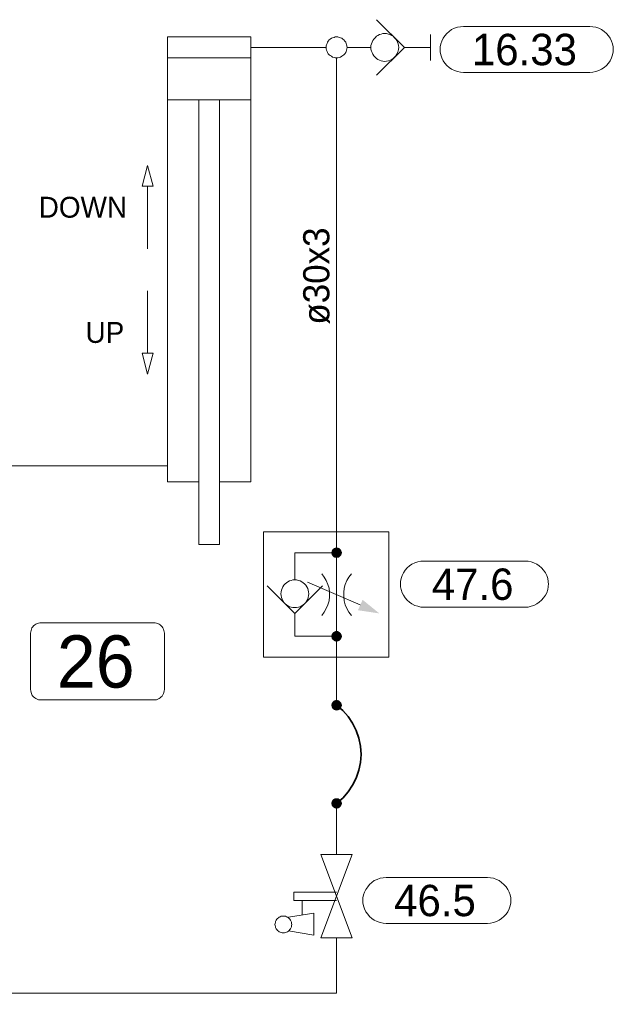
# Model space of a CAD drawing. Header units: millimetres. Extents: x 0 to 138, y 0 to 47.
# Tile 83 of 165: x 14.59 to 16.38, y 33.73 to 36.7. Entities that reach past the tile are written whole.
import ezdxf

# ---------------------------------------------------------------- set-up
doc = ezdxf.new("R2010")
doc.units = ezdxf.units.MM
for name, color, linetype in [('PDF_Geomertry', 7, 'Continuous'), ('PDF_Solid Fills', 7, 'Continuous'), ('PDF_Text', 7, 'Continuous')]:
    doc.layers.add(name, color=color, linetype=linetype)
doc.styles.add('PDF Arial', font='txt')

msp = doc.modelspace()

# ---------------------------------------------------------------- hatches: boundary and pattern name
at = {"layer": 'PDF_Solid Fills', "transparency": 33554559}
for points in [[(15.5424, 35.091), (15.5279, 35.0971), (15.5293, 35.0985)], [(15.5424, 35.091), (15.5279, 35.0951), (15.5279, 35.0971)], [(15.5424, 35.091), (15.5293, 35.0985), (15.5299, 35.1007)], [(15.5424, 35.091), (15.5299, 35.1007), (15.5312, 35.1021)], [(15.5424, 35.091), (15.5312, 35.1021), (15.5335, 35.1035)], [(15.5424, 35.091), (15.5335, 35.1035), (15.5349, 35.1049)], [(15.5424, 35.091), (15.5349, 35.1049), (15.5368, 35.1054)], [(15.5424, 35.091), (15.5368, 35.1054), (15.539, 35.1063)], [(15.5424, 35.091), (15.539, 35.1063), (15.5404, 35.1063)], [(15.5424, 35.091), (15.5404, 35.1063), (15.5424, 35.1068)], [(15.5424, 35.091), (15.5424, 35.1068), (15.5446, 35.1063)], [(15.5424, 35.091), (15.5465, 35.1063), (15.5488, 35.1054)], [(15.5424, 35.091), (15.5446, 35.1063), (15.5465, 35.1063)], [(15.5424, 35.091), (15.5488, 35.1054), (15.5507, 35.1049)], [(15.5424, 35.091), (15.5507, 35.1049), (15.5521, 35.1035)], [(15.5424, 35.091), (15.5521, 35.1035), (15.5535, 35.1021)], [(15.5424, 35.091), (15.5535, 35.1021), (15.5549, 35.1007)], [(15.5424, 35.091), (15.5549, 35.1007), (15.5562, 35.0985)], [(15.5424, 35.091), (15.5562, 35.0985), (15.5571, 35.0971)], [(15.5424, 35.091), (15.5571, 35.0971), (15.5576, 35.0951)], [(15.5424, 35.091), (15.5271, 35.0929), (15.5279, 35.0951)], [(15.5424, 35.091), (15.5271, 35.091), (15.5271, 35.0929)], [(15.5424, 35.091), (15.5271, 35.0888), (15.5271, 35.091)], [(15.5424, 35.091), (15.5279, 35.0868), (15.5271, 35.0888)], [(15.5424, 35.091), (15.5279, 35.0846), (15.5279, 35.0868)], [(15.5424, 35.091), (15.5293, 35.0832), (15.5279, 35.0846)], [(15.5424, 35.091), (15.5299, 35.0813), (15.5293, 35.0832)], [(15.5424, 35.091), (15.5312, 35.0799), (15.5299, 35.0813)], [(15.5424, 35.091), (15.5335, 35.0785), (15.5312, 35.0799)], [(15.5424, 35.091), (15.5349, 35.0771), (15.5335, 35.0785)], [(15.5424, 35.091), (15.5368, 35.0763), (15.5349, 35.0771)], [(15.5424, 35.091), (15.539, 35.0757), (15.5368, 35.0763)], [(15.5424, 35.091), (15.5404, 35.0757), (15.539, 35.0757)], [(15.5424, 35.091), (15.5424, 35.0749), (15.5404, 35.0757)], [(15.5424, 35.091), (15.5576, 35.0951), (15.5585, 35.0929)], [(15.5424, 35.091), (15.5585, 35.0929), (15.5585, 35.091)], [(15.5424, 35.091), (15.5446, 35.0757), (15.5424, 35.0749)], [(15.5424, 35.091), (15.5465, 35.0757), (15.5446, 35.0757)], [(15.5424, 35.091), (15.5488, 35.0763), (15.5465, 35.0757)], [(15.5424, 35.091), (15.5507, 35.0771), (15.5488, 35.0763)], [(15.5424, 35.091), (15.5521, 35.0785), (15.5507, 35.0771)], [(15.5424, 35.091), (15.5535, 35.0799), (15.5521, 35.0785)], [(15.5424, 35.091), (15.5549, 35.0813), (15.5535, 35.0799)], [(15.5424, 35.091), (15.5562, 35.0832), (15.5549, 35.0813)], [(15.5424, 35.091), (15.5571, 35.0846), (15.5562, 35.0832)], [(15.5424, 35.091), (15.5576, 35.0868), (15.5571, 35.0846)], [(15.5424, 35.091), (15.5585, 35.0888), (15.5576, 35.0868)], [(15.5424, 35.091), (15.5585, 35.091), (15.5585, 35.0888)], [(15.5424, 34.8396), (15.5271, 34.8415), (15.5279, 34.8437)], [(15.5424, 34.8396), (15.5271, 34.8396), (15.5271, 34.8415)], [(15.5424, 34.8396), (15.5271, 34.8374), (15.5271, 34.8396)], [(15.5424, 34.8396), (15.5279, 34.8354), (15.5271, 34.8374)], [(15.5424, 34.8396), (15.5279, 34.8457), (15.5293, 34.8471)], [(15.5424, 34.8396), (15.5279, 34.8437), (15.5279, 34.8457)], [(15.5424, 34.8396), (15.5279, 34.8332), (15.5279, 34.8354)], [(15.5424, 34.8396), (15.5293, 34.8318), (15.5279, 34.8332)], [(15.5424, 34.8396), (15.5293, 34.8471), (15.5299, 34.8493)], [(15.5424, 34.8396), (15.5299, 34.8299), (15.5293, 34.8318)], [(15.5424, 34.8396), (15.5299, 34.8493), (15.5312, 34.8507)], [(15.5424, 34.8396), (15.5312, 34.8285), (15.5299, 34.8299)], [(15.5424, 34.8396), (15.5312, 34.8507), (15.5335, 34.8521)], [(15.5424, 34.8396), (15.5335, 34.8271), (15.5312, 34.8285)], [(15.5424, 34.8396), (15.5335, 34.8521), (15.5349, 34.8526)], [(15.5424, 34.8396), (15.5349, 34.8257), (15.5335, 34.8271)], [(15.5424, 34.8396), (15.5349, 34.8526), (15.5368, 34.854)], [(15.5424, 34.8396), (15.5368, 34.8249), (15.5349, 34.8257)], [(15.5424, 34.8396), (15.5368, 34.854), (15.539, 34.8549)], [(15.5424, 34.8396), (15.539, 34.8243), (15.5368, 34.8249)], [(15.5424, 34.8396), (15.539, 34.8549), (15.5404, 34.8549)], [(15.5424, 34.8396), (15.5404, 34.8235), (15.539, 34.8243)], [(15.5424, 34.8396), (15.5404, 34.8549), (15.5424, 34.8549)], [(15.5424, 34.8396), (15.5424, 34.8235), (15.5404, 34.8235)], [(15.5424, 34.8396), (15.5465, 34.8549), (15.5488, 34.854)], [(15.5424, 34.8396), (15.5446, 34.8549), (15.5465, 34.8549)], [(15.5424, 34.8396), (15.5424, 34.8549), (15.5446, 34.8549)], [(15.5424, 34.8396), (15.5488, 34.854), (15.5507, 34.8526)], [(15.5424, 34.8396), (15.5507, 34.8526), (15.5521, 34.8521)], [(15.5424, 34.8396), (15.5521, 34.8521), (15.5535, 34.8507)], [(15.5424, 34.8396), (15.5535, 34.8507), (15.5549, 34.8493)], [(15.5424, 34.8396), (15.5549, 34.8493), (15.5562, 34.8471)], [(15.5424, 34.8396), (15.5562, 34.8471), (15.5571, 34.8457)], [(15.5424, 34.8396), (15.5571, 34.8457), (15.5576, 34.8437)], [(15.5424, 34.8396), (15.5576, 34.8437), (15.5585, 34.8415)], [(15.5424, 34.8396), (15.5585, 34.8415), (15.5585, 34.8396)], [(15.5424, 34.8396), (15.5446, 34.8235), (15.5424, 34.8235)], [(15.5424, 34.8396), (15.5465, 34.8243), (15.5446, 34.8235)], [(15.5424, 34.8396), (15.5488, 34.8249), (15.5465, 34.8243)], [(15.5424, 34.8396), (15.5507, 34.8257), (15.5488, 34.8249)], [(15.5424, 34.8396), (15.5521, 34.8271), (15.5507, 34.8257)], [(15.5424, 34.8396), (15.5535, 34.8285), (15.5521, 34.8271)], [(15.5424, 34.8396), (15.5549, 34.8299), (15.5535, 34.8285)], [(15.5424, 34.8396), (15.5562, 34.8318), (15.5549, 34.8299)], [(15.5424, 34.8396), (15.5571, 34.8332), (15.5562, 34.8318)], [(15.5424, 34.8396), (15.5576, 34.8354), (15.5571, 34.8332)], [(15.5424, 34.8396), (15.5585, 34.8374), (15.5576, 34.8354)], [(15.5424, 34.8396), (15.5585, 34.8396), (15.5585, 34.8374)], [(15.5424, 34.6318), (15.5271, 34.634), (15.5279, 34.636)], [(15.5424, 34.6318), (15.5271, 34.6318), (15.5271, 34.634)], [(15.5424, 34.6318), (15.5271, 34.6299), (15.5271, 34.6318)], [(15.5424, 34.6318), (15.5279, 34.6276), (15.5271, 34.6299)], [(15.5424, 34.6318), (15.5279, 34.6382), (15.5293, 34.6396)], [(15.5424, 34.6318), (15.5279, 34.636), (15.5279, 34.6382)], [(15.5424, 34.6318), (15.5279, 34.6257), (15.5279, 34.6276)], [(15.5424, 34.6318), (15.5293, 34.6243), (15.5279, 34.6257)], [(15.5424, 34.6318), (15.5293, 34.6396), (15.5299, 34.6415)], [(15.5424, 34.6318), (15.5299, 34.6221), (15.5293, 34.6243)], [(15.5424, 34.6318), (15.5299, 34.6415), (15.5312, 34.6429)], [(15.5424, 34.6318), (15.5312, 34.6207), (15.5299, 34.6221)], [(15.5424, 34.6318), (15.5312, 34.6429), (15.5335, 34.6443)], [(15.5424, 34.6318), (15.5335, 34.6193), (15.5312, 34.6207)], [(15.5424, 34.6318), (15.5335, 34.6443), (15.5349, 34.6457)], [(15.5424, 34.6318), (15.5349, 34.6179), (15.5335, 34.6193)], [(15.5424, 34.6318), (15.5349, 34.6457), (15.5368, 34.6465)], [(15.5424, 34.6318), (15.5368, 34.6174), (15.5349, 34.6179)], [(15.5424, 34.6318), (15.5368, 34.6465), (15.539, 34.6471)], [(15.5424, 34.6318), (15.539, 34.6165), (15.5368, 34.6174)], [(15.5424, 34.6318), (15.539, 34.6471), (15.5404, 34.6479)], [(15.5424, 34.6318), (15.5404, 34.6165), (15.539, 34.6165)], [(15.5424, 34.6318), (15.5404, 34.6479), (15.5424, 34.6479)], [(15.5424, 34.6318), (15.5424, 34.616), (15.5404, 34.6165)], [(15.5424, 34.6318), (15.5446, 34.6479), (15.5465, 34.6471)], [(15.5424, 34.6318), (15.5424, 34.6479), (15.5446, 34.6479)], [(15.5424, 34.6318), (15.5465, 34.6471), (15.5488, 34.6465)], [(15.5424, 34.6318), (15.5488, 34.6465), (15.5507, 34.6457)], [(15.5424, 34.6318), (15.5507, 34.6457), (15.5521, 34.6443)], [(15.5424, 34.6318), (15.5521, 34.6443), (15.5535, 34.6429)], [(15.5424, 34.6318), (15.5535, 34.6429), (15.5549, 34.6415)], [(15.5424, 34.6318), (15.5549, 34.6415), (15.5562, 34.6396)], [(15.5424, 34.6318), (15.5562, 34.6396), (15.5571, 34.6382)], [(15.5424, 34.6318), (15.5571, 34.6382), (15.5576, 34.636)], [(15.5424, 34.6318), (15.5576, 34.636), (15.5585, 34.634)], [(15.5424, 34.6318), (15.5585, 34.634), (15.5585, 34.6318)], [(15.5424, 34.6318), (15.5446, 34.6165), (15.5424, 34.616)], [(15.5424, 34.6318), (15.5465, 34.6165), (15.5446, 34.6165)], [(15.5424, 34.6318), (15.5488, 34.6174), (15.5465, 34.6165)], [(15.5424, 34.6318), (15.5507, 34.6179), (15.5488, 34.6174)], [(15.5424, 34.6318), (15.5521, 34.6193), (15.5507, 34.6179)], [(15.5424, 34.6318), (15.5535, 34.6207), (15.5521, 34.6193)], [(15.5424, 34.6318), (15.5549, 34.6221), (15.5535, 34.6207)], [(15.5424, 34.6318), (15.5562, 34.6243), (15.5549, 34.6221)], [(15.5424, 34.6318), (15.5571, 34.6257), (15.5562, 34.6243)], [(15.5424, 34.6318), (15.5576, 34.6276), (15.5571, 34.6257)], [(15.5424, 34.6318), (15.5585, 34.6299), (15.5576, 34.6276)], [(15.5424, 34.6318), (15.5585, 34.6318), (15.5585, 34.6299)], [(15.5424, 34.3368), (15.5271, 34.3388), (15.5279, 34.3401)], [(15.5424, 34.3368), (15.5271, 34.3368), (15.5271, 34.3388)], [(15.5424, 34.3368), (15.5271, 34.3346), (15.5271, 34.3368)], [(15.5424, 34.3368), (15.5279, 34.3326), (15.5271, 34.3346)], [(15.5424, 34.3368), (15.5279, 34.3424), (15.5293, 34.3443)], [(15.5424, 34.3368), (15.5279, 34.3401), (15.5279, 34.3424)], [(15.5424, 34.3368), (15.5279, 34.3304), (15.5279, 34.3326)], [(15.5424, 34.3368), (15.5293, 34.3285), (15.5279, 34.3304)], [(15.5424, 34.3368), (15.5293, 34.3443), (15.5299, 34.3457)], [(15.5424, 34.3368), (15.5299, 34.3271), (15.5293, 34.3285)], [(15.5424, 34.3368), (15.5299, 34.3457), (15.5312, 34.3479)], [(15.5424, 34.3368), (15.5312, 34.3257), (15.5299, 34.3271)], [(15.5424, 34.3368), (15.5312, 34.3479), (15.5335, 34.3493)], [(15.5424, 34.3368), (15.5335, 34.3243), (15.5312, 34.3257)], [(15.5424, 34.3368), (15.5335, 34.3493), (15.5349, 34.3499)], [(15.5424, 34.3368), (15.5349, 34.3229), (15.5335, 34.3243)], [(15.5424, 34.3368), (15.5349, 34.3499), (15.5368, 34.3513)], [(15.5424, 34.3368), (15.5368, 34.3221), (15.5349, 34.3229)], [(15.5424, 34.3368), (15.5368, 34.3513), (15.539, 34.3513)], [(15.5424, 34.3368), (15.539, 34.3215), (15.5368, 34.3221)], [(15.5424, 34.3368), (15.539, 34.3513), (15.5404, 34.3521)], [(15.5424, 34.3368), (15.5404, 34.3207), (15.539, 34.3215)], [(15.5424, 34.3368), (15.5404, 34.3521), (15.5424, 34.3521)], [(15.5424, 34.3368), (15.5424, 34.3207), (15.5404, 34.3207)], [(15.5424, 34.3368), (15.5446, 34.3521), (15.5465, 34.3513)], [(15.5424, 34.3368), (15.5424, 34.3521), (15.5446, 34.3521)], [(15.5424, 34.3368), (15.5488, 34.3513), (15.5507, 34.3499)], [(15.5424, 34.3368), (15.5465, 34.3513), (15.5488, 34.3513)], [(15.5424, 34.3368), (15.5507, 34.3499), (15.5521, 34.3493)], [(15.5424, 34.3368), (15.5521, 34.3493), (15.5535, 34.3479)], [(15.5424, 34.3368), (15.5535, 34.3479), (15.5549, 34.3457)], [(15.5424, 34.3368), (15.5549, 34.3457), (15.5562, 34.3443)], [(15.5424, 34.3368), (15.5562, 34.3443), (15.5571, 34.3424)], [(15.5424, 34.3368), (15.5571, 34.3424), (15.5576, 34.3401)], [(15.5424, 34.3368), (15.5576, 34.3401), (15.5585, 34.3388)], [(15.5424, 34.3368), (15.5585, 34.3388), (15.5585, 34.3368)], [(15.5424, 34.3368), (15.5446, 34.3207), (15.5424, 34.3207)], [(15.5424, 34.3368), (15.5465, 34.3215), (15.5446, 34.3207)], [(15.5424, 34.3368), (15.5488, 34.3221), (15.5465, 34.3215)], [(15.5424, 34.3368), (15.5507, 34.3229), (15.5488, 34.3221)], [(15.5424, 34.3368), (15.5521, 34.3243), (15.5507, 34.3229)], [(15.5424, 34.3368), (15.5535, 34.3257), (15.5521, 34.3243)], [(15.5424, 34.3368), (15.5549, 34.3271), (15.5535, 34.3257)], [(15.5424, 34.3368), (15.5562, 34.3285), (15.5549, 34.3271)], [(15.5424, 34.3368), (15.5571, 34.3304), (15.5562, 34.3285)], [(15.5424, 34.3368), (15.5576, 34.3326), (15.5571, 34.3304)], [(15.5424, 34.3368), (15.5585, 34.3346), (15.5576, 34.3326)], [(15.5424, 34.3368), (15.5585, 34.3368), (15.5585, 34.3346)]]:
    msp.add_hatch(color=256, dxfattribs=at).paths.add_polyline_path(points)

# ---------------------------------------------------------------- linework, layer by layer
at = {"layer": 'PDF_Geomertry', "lineweight": 15}
for points in [[(15.6632, 36.5285), (15.7474, 36.6124), (15.6632, 36.6957)], [(15.1904, 35.3049), (15.2849, 35.3049), (15.2849, 36.6437), (15.0335, 36.6437), (15.0335, 35.3049), (15.1279, 35.3049)], [(15.8257, 36.6513), (15.8257, 36.5729)], [(15.5113, 36.6124), (15.2849, 36.6124)], [(15.646, 36.6124), (15.6215, 36.6124), (15.5743, 36.6124)], [(15.7474, 36.6124), (15.8257, 36.6124)], [(15.0335, 36.5804), (15.2849, 36.5804)], [(15.5424, 35.091), (15.5424, 35.1535), (15.5424, 36.5804)], [(15.0335, 36.4549), (15.2849, 36.4549)], [(15.1279, 36.4549), (15.1279, 35.116), (15.1904, 35.116), (15.1904, 36.4549)], [(14.9738, 36.0054), (14.9738, 36.1943)], [(14.9738, 35.8799), (14.9738, 35.6915)], [(13.8015, 35.3521), (14.4396, 35.3521), (15.0335, 35.3521)], [(15.4168, 34.9082), (15.4168, 34.8832), (15.4168, 34.8396), (15.5424, 34.8396), (15.5424, 35.091), (15.4168, 35.091), (15.4168, 35.009)], [(15.4979, 34.9021), (15.5057, 34.9124), (15.5118, 34.9229), (15.5168, 34.9346), (15.5201, 34.9465), (15.5215, 34.959), (15.5215, 34.9715), (15.5201, 34.984), (15.5168, 34.9957), (15.5118, 35.0076), (15.5057, 35.0179), (15.4979, 35.0276)], [(15.5876, 35.0276), (15.5799, 35.0179), (15.5737, 35.0076), (15.5688, 34.9957), (15.5654, 34.984), (15.564, 34.9715), (15.564, 34.959), (15.5654, 34.9465), (15.5688, 34.9346), (15.5737, 34.9229), (15.5799, 34.9124), (15.5876, 34.9021)], [(15.5007, 34.9915), (15.4168, 34.9082), (15.3335, 34.9915)], [(15.4549, 35.0026), (15.614, 34.934)], [(15.5424, 34.6318), (15.5424, 34.7763), (15.5424, 34.8396)], [(15.5424, 34.1826), (15.5424, 34.3368)], [(15.5424, 34.0443), (15.414, 34.0443), (15.414, 34.0693), (15.5424, 34.0693)], [(15.439, 33.9999), (15.439, 34.0443)], [(15.3979, 33.9526), (15.4738, 33.9401), (15.4738, 34.0063), (15.3979, 33.9937)], [(15.2437, 33.1138), (14.4549, 33.1138), (14.4549, 33.7646), (15.5424, 33.7646), (15.5424, 33.9313)]]:
    msp.add_lwpolyline(points, dxfattribs=at)
for points in [[(16.3049, 36.6749), (16.314, 36.6743), (16.3229, 36.6729), (16.3321, 36.6701), (16.3404, 36.666), (16.3479, 36.6604), (16.3549, 36.654), (16.3613, 36.6471), (16.366, 36.6396), (16.3701, 36.6313), (16.3729, 36.6229), (16.3751, 36.6138), (16.3757, 36.604), (16.3757, 36.6076), (16.3751, 36.5985), (16.3729, 36.5896), (16.3701, 36.5804), (16.366, 36.5721), (16.3613, 36.5646), (16.3549, 36.5576), (16.3479, 36.5513), (16.3404, 36.5465), (16.3321, 36.5424), (16.3229, 36.5396), (16.314, 36.5374), (16.3049, 36.5368), (15.9243, 36.5368), (15.9154, 36.5374), (15.9062, 36.5396), (15.8974, 36.5424), (15.889, 36.5465), (15.8813, 36.5513), (15.8743, 36.5576), (15.8687, 36.5646), (15.8632, 36.5721), (15.859, 36.5804), (15.8562, 36.5896), (15.8543, 36.5985), (15.8543, 36.6076), (15.8543, 36.604), (15.8543, 36.6138), (15.8562, 36.6229), (15.859, 36.6313), (15.8632, 36.6396), (15.8687, 36.6471), (15.8743, 36.654), (15.8813, 36.6604), (15.889, 36.666), (15.8974, 36.6701), (15.9062, 36.6729), (15.9154, 36.6743), (15.9243, 36.6749), (16.3049, 36.6749)], [(15.5743, 36.6124), (15.5737, 36.6165), (15.5729, 36.6201), (15.5715, 36.6243), (15.5701, 36.6276), (15.5674, 36.6313), (15.5646, 36.6346), (15.5618, 36.6374), (15.5585, 36.6396), (15.5549, 36.6415), (15.5507, 36.6424), (15.5465, 36.6437), (15.5424, 36.6437), (15.5382, 36.6437), (15.5349, 36.6424), (15.5307, 36.6415), (15.5271, 36.6396), (15.5238, 36.6374), (15.5201, 36.6346), (15.5174, 36.6313), (15.5154, 36.6276), (15.514, 36.6243), (15.5126, 36.6201), (15.5118, 36.6165), (15.5113, 36.6124), (15.5118, 36.6082), (15.5126, 36.604), (15.514, 36.5999), (15.5154, 36.5965), (15.5174, 36.5929), (15.5201, 36.5901), (15.5238, 36.5874), (15.5271, 36.5854), (15.5307, 36.5832), (15.5349, 36.5818), (15.5382, 36.5813), (15.5424, 36.5804), (15.5465, 36.5813), (15.5507, 36.5818), (15.5549, 36.5832), (15.5585, 36.5854), (15.5618, 36.5874), (15.5646, 36.5901), (15.5674, 36.5929), (15.5701, 36.5965), (15.5715, 36.5999), (15.5729, 36.604), (15.5737, 36.6082), (15.5743, 36.6124)], [(15.7299, 36.6124), (15.7293, 36.6179), (15.7285, 36.6229), (15.7265, 36.6285), (15.7243, 36.6332), (15.721, 36.6374), (15.7174, 36.6415), (15.7132, 36.6457), (15.7085, 36.6485), (15.7035, 36.6513), (15.6987, 36.6526), (15.6932, 36.654), (15.6876, 36.654), (15.6821, 36.654), (15.6771, 36.6526), (15.6715, 36.6513), (15.6668, 36.6485), (15.6626, 36.6457), (15.6585, 36.6415), (15.6543, 36.6374), (15.6515, 36.6332), (15.6493, 36.6285), (15.6474, 36.6229), (15.646, 36.6179), (15.646, 36.6124), (15.646, 36.6068), (15.6474, 36.6013), (15.6493, 36.5965), (15.6515, 36.5915), (15.6543, 36.5868), (15.6585, 36.5826), (15.6626, 36.579), (15.6668, 36.5757), (15.6715, 36.5735), (15.6771, 36.5715), (15.6821, 36.5707), (15.6876, 36.5701), (15.6932, 36.5707), (15.6987, 36.5715), (15.7035, 36.5735), (15.7085, 36.5757), (15.7132, 36.579), (15.7174, 36.5826), (15.721, 36.5868), (15.7243, 36.5915), (15.7265, 36.5965), (15.7285, 36.6013), (15.7293, 36.6068), (15.7299, 36.6124)], [(14.9571, 36.1943), (14.9904, 36.1943), (14.9738, 36.2568), (14.9571, 36.1943)], [(14.9904, 35.6915), (14.9571, 35.6915), (14.9738, 35.6285), (14.9904, 35.6915)], [(15.7001, 35.1535), (15.3229, 35.1535), (15.3229, 34.7763), (15.7001, 34.7763), (15.7001, 35.1535)], [(16.1099, 35.066), (16.1196, 35.0651), (16.1285, 35.0632), (16.1368, 35.0604), (16.1451, 35.0563), (16.1529, 35.0513), (16.1599, 35.0451), (16.166, 35.0382), (16.1715, 35.0304), (16.1757, 35.0221), (16.1785, 35.0132), (16.1799, 35.004), (16.1807, 34.9951), (16.1807, 34.9979), (16.1799, 34.9888), (16.1785, 34.9799), (16.1757, 34.9707), (16.1715, 34.9632), (16.166, 34.9549), (16.1599, 34.9479), (16.1529, 34.9424), (16.1451, 34.9368), (16.1368, 34.9326), (16.1285, 34.9299), (16.1196, 34.9276), (16.1099, 34.9276), (15.8049, 34.9276), (15.796, 34.9276), (15.7868, 34.9299), (15.7779, 34.9326), (15.7696, 34.9368), (15.7618, 34.9424), (15.7549, 34.9479), (15.7493, 34.9549), (15.7437, 34.9632), (15.7396, 34.9707), (15.7368, 34.9799), (15.7349, 34.9888), (15.7349, 34.9979), (15.7349, 34.9951), (15.7349, 35.004), (15.7368, 35.0132), (15.7396, 35.0221), (15.7437, 35.0304), (15.7493, 35.0382), (15.7549, 35.0451), (15.7618, 35.0513), (15.7696, 35.0563), (15.7779, 35.0604), (15.7868, 35.0632), (15.796, 35.0651), (15.8049, 35.066), (16.1099, 35.066)], [(15.459, 34.9674), (15.4585, 34.9729), (15.4576, 34.9785), (15.4557, 34.9832), (15.4535, 34.9882), (15.4501, 34.9929), (15.4465, 34.9971), (15.4424, 35.0007), (15.4382, 35.0035), (15.4326, 35.0063), (15.4279, 35.0076), (15.4224, 35.009), (15.4168, 35.009), (15.4113, 35.009), (15.4062, 35.0076), (15.4007, 35.0063), (15.396, 35.0035), (15.3918, 35.0007), (15.3876, 34.9971), (15.3835, 34.9929), (15.3807, 34.9882), (15.3785, 34.9832), (15.3765, 34.9785), (15.3757, 34.9729), (15.3751, 34.9674), (15.3757, 34.9618), (15.3765, 34.9563), (15.3785, 34.9513), (15.3807, 34.9465), (15.3835, 34.9415), (15.3876, 34.9374), (15.3918, 34.934), (15.396, 34.9313), (15.4007, 34.9285), (15.4062, 34.9271), (15.4113, 34.9257), (15.4168, 34.9257), (15.4224, 34.9257), (15.4279, 34.9271), (15.4326, 34.9285), (15.4382, 34.9313), (15.4424, 34.934), (15.4465, 34.9374), (15.4501, 34.9415), (15.4535, 34.9465), (15.4557, 34.9513), (15.4576, 34.9563), (15.4585, 34.9618), (15.459, 34.9674)], [(15.4951, 33.9313), (15.5896, 34.1826), (15.4951, 34.1826), (15.5896, 33.9313), (15.4951, 33.9313)], [(15.9965, 34.1132), (16.0063, 34.1124), (16.0154, 34.111), (16.0238, 34.1076), (16.0321, 34.104), (16.0396, 34.0985), (16.0465, 34.0924), (16.0529, 34.0854), (16.0585, 34.0776), (16.0626, 34.0693), (16.0654, 34.061), (16.0668, 34.0521), (16.0674, 34.0424), (16.0674, 34.0457), (16.0668, 34.0368), (16.0654, 34.0276), (16.0626, 34.0187), (16.0585, 34.0104), (16.0529, 34.0026), (16.0465, 33.9957), (16.0396, 33.9896), (16.0321, 33.9846), (16.0238, 33.9804), (16.0154, 33.9776), (16.0063, 33.9757), (15.9965, 33.9749), (15.6918, 33.9749), (15.6826, 33.9757), (15.6738, 33.9776), (15.6646, 33.9804), (15.6562, 33.9846), (15.6488, 33.9896), (15.6418, 33.9957), (15.6363, 34.0026), (15.6307, 34.0104), (15.6265, 34.0187), (15.6238, 34.0276), (15.6215, 34.0368), (15.6215, 34.0457), (15.6215, 34.0424), (15.6215, 34.0521), (15.6238, 34.061), (15.6265, 34.0693), (15.6307, 34.0776), (15.6363, 34.0854), (15.6418, 34.0924), (15.6488, 34.0985), (15.6562, 34.104), (15.6646, 34.1076), (15.6738, 34.111), (15.6826, 34.1124), (15.6918, 34.1132), (15.9965, 34.1132)], [(15.4076, 33.9721), (15.4071, 33.9749), (15.4071, 33.9785), (15.4057, 33.9813), (15.4043, 33.9846), (15.4021, 33.9874), (15.4001, 33.9896), (15.3979, 33.9915), (15.3951, 33.9937), (15.3918, 33.9951), (15.389, 33.9965), (15.3854, 33.9965), (15.3826, 33.9971), (15.3793, 33.9965), (15.3757, 33.9965), (15.3729, 33.9951), (15.3696, 33.9937), (15.3674, 33.9915), (15.3646, 33.9896), (15.3626, 33.9874), (15.3604, 33.9846), (15.359, 33.9813), (15.3585, 33.9785), (15.3576, 33.9749), (15.3571, 33.9721), (15.3576, 33.9687), (15.3585, 33.9651), (15.359, 33.9624), (15.3604, 33.959), (15.3626, 33.9568), (15.3646, 33.954), (15.3674, 33.9521), (15.3696, 33.9499), (15.3729, 33.9485), (15.3757, 33.9479), (15.3793, 33.9471), (15.3826, 33.9465), (15.3854, 33.9471), (15.389, 33.9479), (15.3918, 33.9485), (15.3951, 33.9499), (15.3979, 33.9521), (15.4001, 33.954), (15.4021, 33.9568), (15.4043, 33.959), (15.4057, 33.9624), (15.4071, 33.9651), (15.4071, 33.9687), (15.4076, 33.9721)]]:
    msp.add_lwpolyline(points, close=True, dxfattribs=at)
at = {"layer": 'PDF_Geomertry', "lineweight": 0}
for points in [[(15.5349, 35.091), (15.5349, 35.0896), (15.5349, 35.0888), (15.5354, 35.0882), (15.5363, 35.0868), (15.5363, 35.086), (15.5368, 35.0854), (15.5382, 35.0846), (15.539, 35.084), (15.5396, 35.0832), (15.5404, 35.0832), (15.5418, 35.0832), (15.5424, 35.0832), (15.5437, 35.0832), (15.5446, 35.0832), (15.546, 35.0832), (15.5465, 35.084), (15.5474, 35.0846), (15.5479, 35.0854), (15.5488, 35.086), (15.5493, 35.0868), (15.5501, 35.0882), (15.5501, 35.0888), (15.5507, 35.0896), (15.5507, 35.091), (15.5507, 35.0915), (15.5501, 35.0929), (15.5501, 35.0937), (15.5493, 35.0951), (15.5488, 35.0957), (15.5479, 35.0965), (15.5474, 35.0971), (15.5465, 35.0979), (15.546, 35.0979), (15.5446, 35.0985), (15.5437, 35.0985), (15.5424, 35.0985), (15.5418, 35.0985), (15.5404, 35.0985), (15.5396, 35.0979), (15.539, 35.0979), (15.5382, 35.0971), (15.5368, 35.0965), (15.5363, 35.0957), (15.5363, 35.0951), (15.5354, 35.0937), (15.5349, 35.0929), (15.5349, 35.0915), (15.5349, 35.091)], [(15.5349, 34.8396), (15.5349, 34.8382), (15.5349, 34.8374), (15.5354, 34.8368), (15.5363, 34.8354), (15.5363, 34.8346), (15.5368, 34.834), (15.5382, 34.8332), (15.539, 34.8326), (15.5396, 34.8318), (15.5404, 34.8318), (15.5418, 34.8318), (15.5424, 34.8318), (15.5437, 34.8318), (15.5446, 34.8318), (15.546, 34.8318), (15.5465, 34.8326), (15.5474, 34.8332), (15.5479, 34.834), (15.5488, 34.8346), (15.5493, 34.8354), (15.5501, 34.8368), (15.5501, 34.8374), (15.5507, 34.8382), (15.5507, 34.8396), (15.5507, 34.8401), (15.5501, 34.8415), (15.5501, 34.8424), (15.5493, 34.8429), (15.5488, 34.8443), (15.5479, 34.8451), (15.5474, 34.8457), (15.5465, 34.8465), (15.546, 34.8465), (15.5446, 34.8471), (15.5437, 34.8471), (15.5424, 34.8471), (15.5418, 34.8471), (15.5404, 34.8471), (15.5396, 34.8465), (15.539, 34.8465), (15.5382, 34.8457), (15.5368, 34.8451), (15.5363, 34.8443), (15.5363, 34.8429), (15.5354, 34.8424), (15.5349, 34.8415), (15.5349, 34.8401), (15.5349, 34.8396)], [(15.5349, 34.6318), (15.5349, 34.6313), (15.5349, 34.6299), (15.5354, 34.629), (15.5363, 34.6276), (15.5363, 34.6271), (15.5368, 34.6263), (15.5382, 34.6257), (15.539, 34.6249), (15.5396, 34.6249), (15.5404, 34.6243), (15.5418, 34.6243), (15.5424, 34.6243), (15.5437, 34.6243), (15.5446, 34.6243), (15.546, 34.6249), (15.5465, 34.6249), (15.5474, 34.6257), (15.5479, 34.6263), (15.5488, 34.6271), (15.5493, 34.6276), (15.5501, 34.629), (15.5501, 34.6299), (15.5507, 34.6313), (15.5507, 34.6318), (15.5507, 34.6332), (15.5501, 34.634), (15.5501, 34.6346), (15.5493, 34.636), (15.5488, 34.6368), (15.5479, 34.6374), (15.5474, 34.6382), (15.5465, 34.6388), (15.546, 34.6396), (15.5446, 34.6396), (15.5437, 34.6396), (15.5424, 34.6396), (15.5418, 34.6396), (15.5404, 34.6396), (15.5396, 34.6396), (15.539, 34.6388), (15.5382, 34.6382), (15.5368, 34.6374), (15.5363, 34.6368), (15.5363, 34.636), (15.5354, 34.6346), (15.5349, 34.634), (15.5349, 34.6332), (15.5349, 34.6318)], [(15.5349, 34.3368), (15.5349, 34.3354), (15.5349, 34.3346), (15.5354, 34.3332), (15.5363, 34.3326), (15.5363, 34.3318), (15.5368, 34.3313), (15.5382, 34.3304), (15.539, 34.3299), (15.5396, 34.329), (15.5404, 34.329), (15.5418, 34.3285), (15.5424, 34.3285), (15.5437, 34.3285), (15.5446, 34.329), (15.546, 34.329), (15.5465, 34.3299), (15.5474, 34.3304), (15.5479, 34.3313), (15.5488, 34.3318), (15.5493, 34.3326), (15.5501, 34.3332), (15.5501, 34.3346), (15.5507, 34.3354), (15.5507, 34.3368), (15.5507, 34.3374), (15.5501, 34.3388), (15.5501, 34.3396), (15.5493, 34.3401), (15.5488, 34.341), (15.5479, 34.3424), (15.5474, 34.3429), (15.5465, 34.3429), (15.546, 34.3437), (15.5446, 34.3443), (15.5437, 34.3443), (15.5424, 34.3443), (15.5418, 34.3443), (15.5404, 34.3443), (15.5396, 34.3437), (15.539, 34.3429), (15.5382, 34.3429), (15.5368, 34.3424), (15.5363, 34.341), (15.5363, 34.3401), (15.5354, 34.3396), (15.5349, 34.3388), (15.5349, 34.3374), (15.5349, 34.3368)]]:
    msp.add_lwpolyline(points, close=True, dxfattribs=at)
at = {"layer": 'PDF_Geomertry', "lineweight": 9}
msp.add_lwpolyline([(14.9924, 34.8804), (14.9965, 34.8799), (15.0007, 34.879), (15.0049, 34.8776), (15.0085, 34.8763), (15.0118, 34.8735), (15.0146, 34.8707), (15.0174, 34.8679), (15.0196, 34.8646), (15.0215, 34.861), (15.0229, 34.8568), (15.0238, 34.8526), (15.0243, 34.8485), (15.0243, 34.679), (15.0238, 34.6749), (15.0229, 34.6707), (15.0215, 34.6674), (15.0196, 34.6632), (15.0174, 34.6596), (15.0146, 34.6568), (15.0118, 34.654), (15.0085, 34.6521), (15.0049, 34.6499), (15.0007, 34.6485), (14.9965, 34.6479), (14.9924, 34.6479), (14.6529, 34.6479), (14.6493, 34.6479), (14.6451, 34.6485), (14.641, 34.6499), (14.6376, 34.6521), (14.634, 34.654), (14.6307, 34.6568), (14.6285, 34.6596), (14.6257, 34.6632), (14.6243, 34.6674), (14.6229, 34.6707), (14.6224, 34.6749), (14.6215, 34.679), (14.6215, 34.8485), (14.6224, 34.8526), (14.6229, 34.8568), (14.6243, 34.861), (14.6257, 34.8646), (14.6285, 34.8679), (14.6307, 34.8707), (14.634, 34.8735), (14.6376, 34.8763), (14.641, 34.8776), (14.6451, 34.879), (14.6493, 34.8799), (14.6529, 34.8804), (14.9924, 34.8804)], close=True, dxfattribs=at)
at = {"layer": 'PDF_Geomertry', "lineweight": 35}
msp.add_lwpolyline([(15.5424, 34.3368), (15.5613, 34.3526), (15.5779, 34.3707), (15.591, 34.391), (15.6021, 34.4124), (15.6099, 34.436), (15.6146, 34.4596), (15.6168, 34.484), (15.6146, 34.5082), (15.6099, 34.5326), (15.6021, 34.5554), (15.591, 34.5776), (15.5779, 34.5979), (15.5613, 34.616), (15.5424, 34.6318)], dxfattribs=at)
at = {"layer": 'PDF_Solid Fills', "transparency": 33554559}
msp.add_solid([(15.621, 34.9493), (15.6071, 34.9179), (15.621, 34.9493), (15.6715, 34.9082)], dxfattribs=at)

# ---------------------------------------------------------------- texts
at = {"layer": 'PDF_Text', "attachment_point": 7, "style": 'PDF Arial'}
for s, insert, char_height in [('16.33', (15.9501, 36.5574), 0.09445), ('DOWN', (14.646, 36.0988), 0.06283), ('UP', (14.7868, 35.7218), 0.06283), ('47.6', (15.8293, 34.9477), 0.09445), ('26', (14.7007, 34.6827), 0.15728), ('46.5', (15.716, 33.9955), 0.09445)]:
    msp.add_mtext(s, dxfattribs=dict(at, insert=insert, char_height=char_height))
at = {"layer": 'PDF_Text', "insert": (15.523, 35.7776), "char_height": 0.07874, "attachment_point": 7, "rotation": 90, "style": 'PDF Arial'}
msp.add_mtext('ø30x3', dxfattribs=at)

doc.saveas('drawing.dxf')
